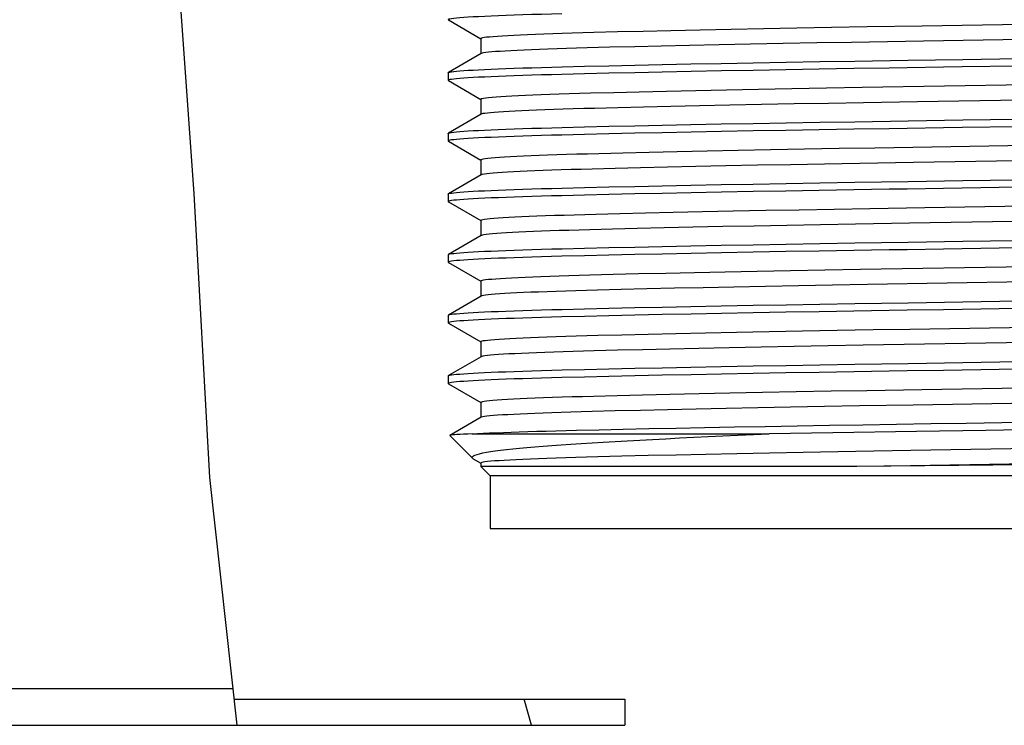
# Model space of a CAD drawing. Header units: centimetres. Extents: x 4745 to 39369, y 17389 to 19524.
# Tile 37 of 188: x 15564.92 to 15568.67, y 18143.81 to 18146.5. Entities that reach past the tile are written whole.
import ezdxf

# ---------------------------------------------------------------- set-up
doc = ezdxf.new("R2010")
doc.units = ezdxf.units.CM
doc.layers.add('$_urządzenia', color=250, linetype='Continuous')

# ---------------------------------------------------------------- blocks, each defined once
blk = doc.blocks.new('A$C92957c0b')
at = {"layer": '$_urządzenia'}
h = blk.add_hatch(dxfattribs=at)
h.set_pattern_fill('_USER', color=256, scale=11.9003414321, angle=285.0000000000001, pattern_type=0)
h.set_pattern_definition([(285.0000000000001, (-1585.0724248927, -2113.6056866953), (11.49484713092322, 3.080035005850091), [])])
h.paths.add_polyline_path([(-212.1184111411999, -1126), (-212.1184111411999, -1127), (-226.9642974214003, -1127), (-227.0064522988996, -1126.756970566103), (-227.0480494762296, -1126.509294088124), (-227.0890889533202, -1126.256970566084), (-227.1295707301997, -1126)])
for p, q in [((-229.0811104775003, -1099.0824711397), (-228.5336698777, -1106.74937655)), ((-218.841933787, -1100.1365524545), (-217.6022808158, -1100.8525219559)), ((-212.3967399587, -1100.595003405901), (-213.2998821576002, -1100.618396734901)), ((-211.4142558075, -1100.571089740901), (-212.3967399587, -1100.595003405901)), ((-210.3626823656, -1100.546913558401), (-211.4142558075, -1100.571089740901)), ((-209.2447634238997, -1100.522536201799), (-210.3626823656, -1100.546913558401)), ((-208.0667335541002, -1100.498092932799), (-209.2447634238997, -1100.522536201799)), ((-206.8370914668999, -1100.473752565), (-208.0667335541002, -1100.498092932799)), ((-205.5605294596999, -1100.4495977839), (-206.8370914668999, -1100.473752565)), ((-204.2421642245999, -1100.425717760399), (-205.5605294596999, -1100.4495977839)), ((-202.8800384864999, -1100.402079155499), (-204.2421642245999, -1100.425717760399)), ((-217.6001678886, -1100.8488636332), (-217.6001678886, -1101.416337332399)), ((-206.0870962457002, -1101.036690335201), (-207.3287039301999, -1101.060608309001)), ((-204.8033883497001, -1101.013016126), (-206.0870962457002, -1101.036690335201)), ((-203.4840435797, -1100.989695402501), (-204.8033883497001, -1101.013016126)), ((-217.5916487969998, -1101.416337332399), (-218.8419337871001, -1102.138447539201)), ((-217.5564358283, -1101.4038184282), (-217.5916487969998, -1101.416337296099)), ((-212.6856980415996, -1101.1795827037), (-213.5494914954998, -1101.202455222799)), ((-211.7406062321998, -1101.1561352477), (-212.6856980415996, -1101.1795827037)), ((-210.7333785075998, -1101.1325444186), (-211.7406062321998, -1101.1561352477)), ((-209.6590795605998, -1101.1086844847), (-210.7333785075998, -1101.1325444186)), ((-208.5214420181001, -1101.0846468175), (-209.6590795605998, -1101.1086844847)), ((-207.3287039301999, -1101.060608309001), (-208.5214420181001, -1101.0846468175)), ((-209.6044110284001, -1101.812820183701), (-208.4478367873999, -1101.790419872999)), ((-208.4478367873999, -1101.790419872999), (-207.2332047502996, -1101.7678728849)), ((-207.2332047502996, -1101.7678728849), (-205.9741953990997, -1101.7454550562)), ((-205.9741953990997, -1101.7454550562), (-204.6813007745, -1101.723362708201)), ((-204.6813007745, -1101.723362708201), (-203.3598142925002, -1101.701628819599)), ((-203.3598142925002, -1101.701628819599), (-201.3212255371, -1101.669468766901)), ((-218.8499999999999, -1102.1477272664), (-218.8499999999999, -1102.4363636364)), ((-214.5029112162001, -1101.922148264), (-213.6508655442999, -1101.900852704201)), ((-212.7297259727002, -1102.167807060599), (-213.6589831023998, -1102.1897050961)), ((-213.6508655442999, -1101.900852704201), (-212.7265753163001, -1101.879079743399)), ((-211.7374419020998, -1102.145687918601), (-212.7297259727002, -1102.167807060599)), ((-212.7265753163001, -1101.879079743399), (-211.7412915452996, -1101.857115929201)), ((-211.7412915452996, -1101.857115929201), (-210.7000807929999, -1101.835015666)), ((-210.6890394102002, -1102.1234426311), (-211.7374419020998, -1102.145687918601)), ((-210.7000807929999, -1101.835015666), (-209.6044110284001, -1101.812820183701)), ((-209.5897471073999, -1102.101185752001), (-210.6890394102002, -1102.1234426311)), ((-208.4363427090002, -1102.078857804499), (-209.5897471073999, -1102.101185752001)), ((-207.2322207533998, -1102.0565107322), (-208.4363427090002, -1102.078857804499)), ((-205.9879439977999, -1102.034350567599), (-207.2322207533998, -1102.0565107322)), ((-204.7091611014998, -1102.0124844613), (-205.9879439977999, -1102.034350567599)), ((-203.3982920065, -1101.9909045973), (-204.7091611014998, -1102.0124844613)), ((-218.841933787, -1102.445643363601), (-217.6022808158, -1103.161612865)), ((-213.6589831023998, -1102.1897050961), (-214.5115826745, -1102.211031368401)), ((-187.2617725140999, -1102.4526261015), (-203.0770905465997, -1102.7145280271)), ((-212.5407130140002, -1102.907724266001), (-213.4292422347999, -1102.930984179)), ((-211.5701329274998, -1102.883882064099), (-212.5407130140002, -1102.907724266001)), ((-210.5262396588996, -1102.8596796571), (-211.5701329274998, -1102.883882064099)), ((-209.4163081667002, -1102.8352883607), (-210.5262396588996, -1102.8596796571)), ((-208.2452992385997, -1102.810814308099), (-209.4163081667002, -1102.8352883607)), ((-207.0207260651, -1102.7864083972), (-208.2452992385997, -1102.810814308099)), ((-205.7487004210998, -1102.762182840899), (-207.0207260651, -1102.7864083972)), ((-204.4292004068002, -1102.7381345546), (-205.7487004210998, -1102.762182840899)), ((-203.0770905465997, -1102.7145280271), (-204.4292004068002, -1102.7381345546)), ((-217.6001678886, -1103.157954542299), (-217.6001678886, -1103.7254282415)), ((-203.0290010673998, -1103.2909649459), (-204.3612275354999, -1103.314181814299)), ((-212.3783664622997, -1103.480891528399), (-213.2692724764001, -1103.503926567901)), ((-211.4071266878, -1103.457270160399), (-212.3783664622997, -1103.480891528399)), ((-210.3678677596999, -1103.433378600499), (-211.4071266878, -1103.457270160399)), ((-209.2699965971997, -1103.409422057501), (-210.3678677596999, -1103.433378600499)), ((-208.1197242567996, -1103.3855167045), (-209.2699965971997, -1103.409422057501)), ((-206.9147902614, -1103.361607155), (-208.1197242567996, -1103.3855167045)), ((-205.6597353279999, -1103.3377863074), (-206.9147902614, -1103.361607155)), ((-204.3612275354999, -1103.314181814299), (-205.6597353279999, -1103.3377863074)), ((-217.5916487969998, -1103.7254282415), (-218.8419337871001, -1104.447538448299)), ((-207.2332047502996, -1104.076963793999), (-205.9741953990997, -1104.0545459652)), ((-205.9741953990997, -1104.0545459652), (-204.6813007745, -1104.032453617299)), ((-204.6813007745, -1104.032453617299), (-203.3598142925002, -1104.0107197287)), ((-203.3598142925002, -1104.0107197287), (-201.3212255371, -1103.978559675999)), ((-214.5029112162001, -1104.231239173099), (-213.6508655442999, -1104.209943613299)), ((-213.6508655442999, -1104.209943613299), (-212.7265753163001, -1104.1881706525)), ((-212.7265753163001, -1104.1881706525), (-211.7412915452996, -1104.166206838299)), ((-211.7412915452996, -1104.166206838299), (-210.7000807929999, -1104.144106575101)), ((-210.6890394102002, -1104.432533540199), (-211.7374419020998, -1104.4547788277)), ((-210.7000807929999, -1104.144106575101), (-209.6044110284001, -1104.1219110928)), ((-209.5897471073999, -1104.410276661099), (-210.6890394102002, -1104.432533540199)), ((-209.6044110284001, -1104.1219110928), (-208.4478367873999, -1104.0995107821)), ((-208.4363427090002, -1104.3879487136), (-209.5897471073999, -1104.410276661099)), ((-208.4478367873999, -1104.0995107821), (-207.2332047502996, -1104.076963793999)), ((-207.2322207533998, -1104.365601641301), (-208.4363427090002, -1104.3879487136)), ((-205.9879439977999, -1104.3434414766), (-207.2322207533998, -1104.365601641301)), ((-204.7091611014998, -1104.321575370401), (-205.9879439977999, -1104.3434414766)), ((-203.3982920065, -1104.299995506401), (-204.7091611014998, -1104.321575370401)), ((-218.8499999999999, -1104.4568181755), (-218.8499999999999, -1104.7454545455)), ((-218.841933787, -1104.754734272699), (-217.6022808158, -1105.470703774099)), ((-213.6589831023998, -1104.4987960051), (-214.5115826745, -1104.520122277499)), ((-212.7297259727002, -1104.4768979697), (-213.6589831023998, -1104.4987960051)), ((-211.7374419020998, -1104.4547788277), (-212.7297259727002, -1104.4768979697)), ((-188.1162336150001, -1104.7759866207), (-202.5872681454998, -1105.0153092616)), ((-211.1890516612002, -1105.1839804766), (-212.1877435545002, -1105.2079765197)), ((-210.1190700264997, -1105.1596751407), (-211.1890516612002, -1105.1839804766)), ((-208.9859088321, -1105.1352443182), (-210.1190700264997, -1105.1596751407)), ((-207.8009740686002, -1105.1109181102), (-208.9859088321, -1105.1352443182)), ((-206.5630616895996, -1105.086658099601), (-207.8009740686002, -1105.1109181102)), ((-205.2771427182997, -1105.0625588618), (-206.5630616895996, -1105.086658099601)), ((-203.9507082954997, -1105.0387562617), (-205.2771427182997, -1105.0625588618)), ((-202.5872681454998, -1105.0153092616), (-203.9507082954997, -1105.0387562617)), ((-217.6001678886, -1105.4670454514), (-217.6001678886, -1106.0345191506)), ((-212.1877435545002, -1105.2079765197), (-213.1077690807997, -1105.2314715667)), ((-212.4799743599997, -1105.792537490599), (-213.3632993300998, -1105.8155432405)), ((-211.5161953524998, -1105.768946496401), (-212.4799743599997, -1105.792537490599)), ((-210.4895631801, -1105.7452019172), (-211.5161953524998, -1105.768946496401)), ((-209.4084696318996, -1105.721469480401), (-210.4895631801, -1105.7452019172)), ((-208.2688251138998, -1105.697643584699), (-209.4084696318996, -1105.721469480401)), ((-207.0661912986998, -1105.6736437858), (-208.2688251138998, -1105.697643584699)), ((-205.8056998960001, -1105.6495947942), (-207.0661912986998, -1105.6736437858)), ((-204.5042399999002, -1105.625823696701), (-205.8056998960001, -1105.6495947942)), ((-203.1690633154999, -1105.602451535), (-204.5042399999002, -1105.625823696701)), ((-217.5916487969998, -1106.0345191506), (-218.8419337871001, -1106.7566293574)), ((-203.3598142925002, -1106.3198106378), (-201.3212255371, -1106.2876505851)), ((-214.5029112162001, -1106.5403300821), (-213.6508655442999, -1106.5190345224)), ((-213.6508655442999, -1106.5190345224), (-212.7265753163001, -1106.497261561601)), ((-212.7265753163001, -1106.497261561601), (-211.7412915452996, -1106.4752977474)), ((-211.7412915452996, -1106.4752977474), (-210.7000807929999, -1106.453197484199)), ((-210.7000807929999, -1106.453197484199), (-209.6044110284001, -1106.4310020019)), ((-209.6044110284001, -1106.4310020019), (-208.4478367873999, -1106.408601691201)), ((-208.4478367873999, -1106.408601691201), (-207.2332047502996, -1106.3860547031)), ((-207.2322207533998, -1106.674692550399), (-208.4363427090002, -1106.697039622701)), ((-207.2332047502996, -1106.3860547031), (-205.9741953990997, -1106.363636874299)), ((-205.9879439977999, -1106.6525323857), (-207.2322207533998, -1106.674692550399)), ((-204.7091611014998, -1106.6306662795), (-205.9879439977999, -1106.6525323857)), ((-205.9741953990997, -1106.363636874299), (-204.6813007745, -1106.3415445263)), ((-203.3982920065, -1106.609086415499), (-204.7091611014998, -1106.6306662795)), ((-204.6813007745, -1106.3415445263), (-203.3598142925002, -1106.3198106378)), ((-228.5336698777, -1106.74937655), (-227.9372186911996, -1117.558112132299)), ((-218.8499999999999, -1106.765909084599), (-218.8499999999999, -1107.054545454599)), ((-213.6589831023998, -1106.807886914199), (-214.5115826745, -1106.8292131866)), ((-212.7297259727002, -1106.785988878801), (-213.6589831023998, -1106.807886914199)), ((-211.7374419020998, -1106.7638697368), (-212.7297259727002, -1106.785988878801)), ((-210.6890394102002, -1106.7416244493), (-211.7374419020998, -1106.7638697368)), ((-209.5897471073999, -1106.7193675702), (-210.6890394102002, -1106.7416244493)), ((-208.4363427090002, -1106.697039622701), (-209.5897471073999, -1106.7193675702)), ((-218.841933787, -1107.0638251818), (-217.6022808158, -1107.7797946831)), ((-207.9836566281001, -1107.423685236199), (-209.1608603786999, -1107.4480280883)), ((-206.7513695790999, -1107.399369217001), (-207.9836566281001, -1107.423685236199)), ((-205.4692354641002, -1107.3751832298), (-206.7513695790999, -1107.399369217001)), ((-204.1414594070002, -1107.3512079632), (-205.4692354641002, -1107.3751832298)), ((-202.7774487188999, -1107.3276116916), (-204.1414594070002, -1107.3512079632)), ((-217.6001678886, -1107.7761363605), (-217.6001678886, -1108.343610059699)), ((-212.3136052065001, -1107.5201957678), (-213.2198452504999, -1107.5435324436)), ((-211.3305247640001, -1107.496387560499), (-212.3136052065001, -1107.5201957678)), ((-210.2775538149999, -1107.4722850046), (-211.3305247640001, -1107.496387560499)), ((-209.1608603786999, -1107.4480280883), (-210.2775538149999, -1107.4722850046)), ((-212.5889723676, -1108.104388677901), (-213.4555427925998, -1108.1271420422)), ((-211.6417605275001, -1108.0810338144), (-212.5889723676, -1108.104388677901)), ((-210.6183169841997, -1108.0572016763), (-211.6417605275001, -1108.0810338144)), ((-209.5273291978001, -1108.0331125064), (-210.6183169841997, -1108.0572016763)), ((-208.3819210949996, -1108.0090493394), (-209.5273291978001, -1108.0331125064)), ((-207.1895728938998, -1107.9851473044), (-208.3819210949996, -1108.0090493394)), ((-205.9498941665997, -1107.961383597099), (-207.1895728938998, -1107.9851473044)), ((-204.6594463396, -1107.937696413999), (-205.9498941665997, -1107.961383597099)), ((-203.3248348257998, -1107.914219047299), (-204.6594463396, -1107.937696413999)), ((-217.5916487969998, -1108.343610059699), (-218.8419337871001, -1109.065720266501)), ((-214.5029112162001, -1108.849420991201), (-213.6508655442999, -1108.828125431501)), ((-213.6508655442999, -1108.828125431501), (-212.7265753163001, -1108.806352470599)), ((-212.7265753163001, -1108.806352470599), (-211.7412915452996, -1108.784388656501)), ((-211.7412915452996, -1108.784388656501), (-210.7000807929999, -1108.7622883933)), ((-210.7000807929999, -1108.7622883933), (-209.6044110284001, -1108.740092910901)), ((-209.6044110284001, -1108.740092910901), (-208.4478367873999, -1108.717692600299)), ((-208.4478367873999, -1108.717692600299), (-207.2332047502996, -1108.695145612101)), ((-207.2332047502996, -1108.695145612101), (-205.9741953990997, -1108.6727277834)), ((-205.9741953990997, -1108.6727277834), (-204.6813007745, -1108.650635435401)), ((-203.3982920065, -1108.9181773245), (-204.7091611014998, -1108.9397571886)), ((-204.6813007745, -1108.650635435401), (-203.3598142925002, -1108.628901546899)), ((-203.3598142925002, -1108.628901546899), (-201.3212255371, -1108.596741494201)), ((-218.8499999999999, -1109.0749999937), (-218.8499999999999, -1109.3636363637)), ((-213.6589831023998, -1109.1169778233), (-214.5115826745, -1109.138304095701)), ((-212.7297259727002, -1109.0950797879), (-213.6589831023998, -1109.1169778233)), ((-211.7374419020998, -1109.072960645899), (-212.7297259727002, -1109.0950797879)), ((-210.6890394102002, -1109.0507153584), (-211.7374419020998, -1109.072960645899)), ((-209.5897471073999, -1109.028458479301), (-210.6890394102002, -1109.0507153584)), ((-208.4363427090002, -1109.006130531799), (-209.5897471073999, -1109.028458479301)), ((-207.2322207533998, -1108.9837834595), (-208.4363427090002, -1109.006130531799)), ((-205.9879439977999, -1108.961623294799), (-207.2322207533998, -1108.9837834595)), ((-204.7091611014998, -1108.9397571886), (-205.9879439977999, -1108.961623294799)), ((-218.841933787, -1109.372916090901), (-217.6022808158, -1110.0888855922)), ((-204.4913406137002, -1109.666516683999), (-205.8059305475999, -1109.6905226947)), ((-203.1430557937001, -1109.6429294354), (-204.4913406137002, -1109.666516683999)), ((-187.2830338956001, -1109.380258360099), (-203.1430557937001, -1109.6429294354)), ((-212.5626634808, -1109.8355535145), (-213.4457146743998, -1109.858706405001)), ((-211.5961702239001, -1109.811776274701), (-212.5626634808, -1109.8355535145)), ((-210.5611865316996, -1109.7877415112), (-211.5961702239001, -1109.811776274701)), ((-209.4597312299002, -1109.7634922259), (-210.5611865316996, -1109.7877415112)), ((-208.2969677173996, -1109.739142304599), (-209.4597312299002, -1109.7634922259)), ((-207.0769818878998, -1109.7147779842), (-208.2969677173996, -1109.739142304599)), ((-205.8059305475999, -1109.6905226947), (-207.0769818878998, -1109.7147779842)), ((-187.9017683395, -1109.9678782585), (-202.8659295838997, -1110.2154614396)), ((-217.6001678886, -1110.085227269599), (-217.6001678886, -1110.6527009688)), ((-212.2610400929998, -1110.405235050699), (-213.1620914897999, -1110.4283476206)), ((-211.2808952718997, -1110.3815702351), (-212.2610400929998, -1110.405235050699)), ((-210.2298641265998, -1110.3575722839), (-211.2808952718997, -1110.3815702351)), ((-209.1272063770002, -1110.333664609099), (-210.2298641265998, -1110.3575722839)), ((-207.9704025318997, -1110.309766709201), (-209.1272063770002, -1110.333664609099)), ((-206.7621852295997, -1110.2859269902), (-207.9704025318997, -1110.309766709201)), ((-205.5006771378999, -1110.262112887), (-206.7621852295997, -1110.2859269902)), ((-204.1997189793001, -1110.2385876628), (-205.5006771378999, -1110.262112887)), ((-202.8659295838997, -1110.2154614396), (-204.1997189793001, -1110.2385876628)), ((-217.5916487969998, -1110.6527009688), (-218.8419337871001, -1111.374811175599)), ((-214.5029112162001, -1111.158511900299), (-213.6508655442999, -1111.137216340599)), ((-213.6508655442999, -1111.137216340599), (-212.7265753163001, -1111.1154433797)), ((-212.7265753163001, -1111.1154433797), (-211.7412915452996, -1111.093479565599)), ((-211.7412915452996, -1111.093479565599), (-210.7000807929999, -1111.071379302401)), ((-210.7000807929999, -1111.071379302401), (-209.6044110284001, -1111.04918382)), ((-209.6044110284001, -1111.04918382), (-208.4478367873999, -1111.0267835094)), ((-208.4478367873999, -1111.0267835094), (-207.2332047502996, -1111.004236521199)), ((-207.2332047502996, -1111.004236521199), (-205.9741953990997, -1110.9818186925)), ((-205.9741953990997, -1110.9818186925), (-204.6813007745, -1110.959726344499)), ((-204.6813007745, -1110.959726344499), (-203.3598142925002, -1110.937992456)), ((-203.3598142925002, -1110.937992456), (-201.3212255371, -1110.905832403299)), ((-218.8499999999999, -1111.3840909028), (-218.8499999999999, -1111.6727272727)), ((-213.6589831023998, -1111.4260687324), (-214.5115826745, -1111.4473950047)), ((-212.7297259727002, -1111.404170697), (-213.6589831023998, -1111.4260687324)), ((-211.7374419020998, -1111.382051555), (-212.7297259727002, -1111.404170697)), ((-210.6890394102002, -1111.359806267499), (-211.7374419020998, -1111.382051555)), ((-209.5897471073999, -1111.3375493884), (-210.6890394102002, -1111.359806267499)), ((-208.4363427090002, -1111.3152214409), (-209.5897471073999, -1111.3375493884)), ((-207.2322207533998, -1111.292874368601), (-208.4363427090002, -1111.3152214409)), ((-205.9879439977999, -1111.2707142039), (-207.2322207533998, -1111.292874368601)), ((-204.7091611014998, -1111.248848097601), (-205.9879439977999, -1111.2707142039)), ((-203.3982920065, -1111.227268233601), (-204.7091611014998, -1111.248848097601)), ((-218.841933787, -1111.682006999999), (-217.6022808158, -1112.397976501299)), ((-212.2262172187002, -1112.1362028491), (-213.1404783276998, -1112.159608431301)), ((-211.2321156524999, -1112.1122599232), (-212.2262172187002, -1112.1362028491)), ((-210.1715230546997, -1112.088109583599), (-211.2321156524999, -1112.1122599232)), ((-209.0451720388, -1112.0637648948), (-210.1715230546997, -1112.088109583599)), ((-207.8591958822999, -1112.039359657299), (-209.0451720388, -1112.0637648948)), ((-206.6242367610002, -1112.0151042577), (-207.8591958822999, -1112.039359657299)), ((-205.3439984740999, -1111.991058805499), (-206.6242367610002, -1112.0151042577)), ((-204.0223519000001, -1111.9672888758), (-205.3439984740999, -1111.991058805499)), ((-202.6530770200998, -1111.943691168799), (-204.0223519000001, -1111.9672888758)), ((-188.0779639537, -1112.2798852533), (-203.0331793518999, -1112.5273998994)), ((-217.6001678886, -1112.3943181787), (-217.6001678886, -1112.9617918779)), ((-210.4053666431, -1112.670582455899), (-211.4400743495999, -1112.6944131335)), ((-209.3035277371, -1112.646499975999), (-210.4053666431, -1112.670582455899)), ((-208.1415572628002, -1112.6223237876), (-209.3035277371, -1112.646499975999)), ((-206.9277822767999, -1112.598222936), (-208.1415572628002, -1112.6223237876)), ((-205.6669826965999, -1112.574284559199), (-206.9277822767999, -1112.598222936)), ((-204.3661170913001, -1112.5506324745), (-205.6669826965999, -1112.574284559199)), ((-203.0331793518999, -1112.5273998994), (-204.3661170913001, -1112.5506324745)), ((-217.5916487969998, -1112.9617918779), (-218.8419337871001, -1113.6839020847)), ((-212.4012394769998, -1112.7178288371), (-213.2838191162, -1112.740679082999)), ((-211.4400743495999, -1112.6944131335), (-212.4012394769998, -1112.7178288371)), ((-213.6508655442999, -1113.4463072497), (-212.7265753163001, -1113.424534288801)), ((-212.7265753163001, -1113.424534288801), (-211.7412915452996, -1113.4025704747)), ((-211.7412915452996, -1113.4025704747), (-210.7000807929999, -1113.380470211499)), ((-210.7000807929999, -1113.380470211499), (-209.6044110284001, -1113.3582747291)), ((-209.6044110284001, -1113.3582747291), (-208.4478367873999, -1113.335874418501)), ((-208.4478367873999, -1113.335874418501), (-207.2332047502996, -1113.3133274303)), ((-207.2332047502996, -1113.3133274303), (-205.9741953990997, -1113.290909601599)), ((-205.9741953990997, -1113.290909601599), (-204.6813007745, -1113.2688172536)), ((-204.6813007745, -1113.2688172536), (-203.3598142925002, -1113.2470833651)), ((-203.3598142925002, -1113.2470833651), (-201.3212255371, -1113.2149233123)), ((-218.8499999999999, -1113.693181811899), (-218.8499999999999, -1113.981818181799)), ((-213.6589831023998, -1113.735159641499), (-214.5115826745, -1113.7564859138)), ((-214.5029112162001, -1113.4676028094), (-213.6508655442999, -1113.4463072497)), ((-212.7297259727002, -1113.713261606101), (-213.6589831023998, -1113.735159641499)), ((-211.7374419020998, -1113.6911424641), (-212.7297259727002, -1113.713261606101)), ((-210.6890394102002, -1113.6688971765), (-211.7374419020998, -1113.6911424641)), ((-209.5897471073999, -1113.6466402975), (-210.6890394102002, -1113.6688971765)), ((-208.4363427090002, -1113.624312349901), (-209.5897471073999, -1113.6466402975)), ((-207.2322207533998, -1113.601965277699), (-208.4363427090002, -1113.624312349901)), ((-205.9879439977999, -1113.579805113), (-207.2322207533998, -1113.601965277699)), ((-204.7091611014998, -1113.5579390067), (-205.9879439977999, -1113.579805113)), ((-203.3982920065, -1113.536359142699), (-204.7091611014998, -1113.5579390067)), ((-218.841933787, -1113.9910979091), (-217.6022808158, -1114.7070674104)), ((-212.4136315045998, -1114.449972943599), (-213.308681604, -1114.473178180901)), ((-211.4443244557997, -1114.426346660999), (-212.4136315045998, -1114.449972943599)), ((-210.4006636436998, -1114.4023098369), (-211.4443244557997, -1114.426346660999)), ((-209.2870160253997, -1114.3779809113), (-210.4006636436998, -1114.4023098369)), ((-208.1108440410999, -1114.3535328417), (-209.2870160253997, -1114.3779809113)), ((-206.875360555, -1114.329038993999), (-208.1108440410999, -1114.3535328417)), ((-205.5876944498, -1114.3046462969), (-206.875360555, -1114.329038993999)), ((-204.2584601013, -1114.280552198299), (-205.5876944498, -1114.3046462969)), ((-202.8963884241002, -1114.256902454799), (-204.2584601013, -1114.280552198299)), ((-217.6001678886, -1114.703409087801), (-217.6001678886, -1115.270882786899)), ((-208.2515544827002, -1114.9336546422), (-209.4001041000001, -1114.957653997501)), ((-207.0508371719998, -1114.909707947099), (-208.2515544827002, -1114.9336546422)), ((-205.8024665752, -1114.885898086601), (-207.0508371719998, -1114.909707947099)), ((-204.5102330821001, -1114.8622944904), (-205.8024665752, -1114.885898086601)), ((-203.1786086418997, -1114.8389788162), (-204.5102330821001, -1114.8622944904)), ((-217.5916487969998, -1115.270882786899), (-218.7829730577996, -1115.958940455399)), ((-212.4832544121, -1115.0289838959), (-213.3679603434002, -1115.052032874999)), ((-211.5261488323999, -1115.0055468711), (-212.4832544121, -1115.0289838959)), ((-210.4963414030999, -1114.981718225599), (-211.5261488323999, -1115.0055468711)), ((-209.4001041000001, -1114.957653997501), (-210.4963414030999, -1114.981718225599)), ((-211.2022461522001, -1115.700090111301), (-210.1647798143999, -1115.6785944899)), ((-210.1647798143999, -1115.6785944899), (-209.0758584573, -1115.657006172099)), ((-209.0758584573, -1115.657006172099), (-207.9411383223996, -1115.6354459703)), ((-207.9411383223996, -1115.6354459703), (-206.7658353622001, -1115.613990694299)), ((-206.7658353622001, -1115.613990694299), (-205.5556465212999, -1115.592748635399)), ((-205.5556465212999, -1115.592748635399), (-204.3172692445, -1115.5718449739)), ((-204.3172692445, -1115.5718449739), (-203.0545693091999, -1115.551278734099)), ((-217.9250991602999, -1116.8249008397), (-218.7851616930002, -1115.964838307)), ((-217.9286512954, -1115.9), (-206.6181873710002, -1115.9)), ((-214.7447580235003, -1115.7831372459), (-213.9535514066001, -1115.762746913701)), ((-213.9535514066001, -1115.762746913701), (-213.1009765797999, -1115.742307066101)), ((-213.1009765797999, -1115.742307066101), (-212.1822754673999, -1115.7213540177)), ((-212.1822754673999, -1115.7213540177), (-211.2022461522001, -1115.700090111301)), ((-204.1939329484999, -1115.8595990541), (-206.6181873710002, -1115.9)), ((-201.0022900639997, -1115.8079001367), (-204.1939329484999, -1115.8595990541)), ((-198.3596425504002, -1115.7662369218), (-201.0022900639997, -1115.8079001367)), ((-212.2282052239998, -1116.754434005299), (-213.1478417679, -1116.7779850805)), ((-211.2334184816, -1116.7304722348), (-212.2282052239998, -1116.754434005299)), ((-210.1654631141, -1116.7061570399), (-211.2334184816, -1116.7304722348)), ((-209.0312949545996, -1116.681654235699), (-210.1654631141, -1116.7061570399)), ((-207.8436307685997, -1116.6572287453), (-209.0312949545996, -1116.681654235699)), ((-206.6058109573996, -1116.632932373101), (-207.8436307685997, -1116.6572287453)), ((-205.3228788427, -1116.6088526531), (-206.6058109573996, -1116.632932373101)), ((-203.9963974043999, -1116.5850139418), (-205.3228788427, -1116.6088526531)), ((-202.6277222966, -1116.561445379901), (-203.9963974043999, -1116.5850139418)), ((-217.8938187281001, -1116.847776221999), (-217.6022808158, -1117.0161583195)), ((-217.6001678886, -1117.012499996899), (-217.6001678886, -1117.1498321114)), ((-217.25, -1117.5), (-217.6001678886, -1117.1498321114)), ((-203.2840519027, -1117.1498321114), (-217.6001678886, -1117.1498321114)), ((-191.5998728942, -1117.027323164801), (-203.2840519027, -1117.1498321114)), ((-227.9372186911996, -1117.558112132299), (-226.8972159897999, -1127)), ((-217.25, -1117.5), (-217.25, -1119.5)), ((-172.75, -1117.5), (-217.25, -1117.5)), ((-217.2499664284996, -1119.5), (-172.7500335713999, -1119.5)), ((-300, -1125.6), (-227.0514228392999, -1125.6)), ((-227.0073637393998, -1126), (-212.1184111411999, -1126)), ((-212.1184111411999, -1126), (-212.1184111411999, -1127)), ((-298.5999999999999, -1127), (-226.8972159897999, -1127)), ((-226.8972159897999, -1127), (-212.1184111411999, -1127))]:
    blk.add_line(p, q, dxfattribs=at)
for points in [[(-214.5115826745, -1099.9019404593), (-214.911392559, -1099.9126182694), (-215.2939969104, -1099.923416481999), (-215.6586584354, -1099.9342814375), (-216.0054731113, -1099.945223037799), (-216.3344069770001, -1099.9562621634), (-216.6446677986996, -1099.967377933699), (-216.9352873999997, -1099.978517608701), (-217.2057914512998, -1099.989671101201), (-217.4562521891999, -1100.000848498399), (-217.686630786, -1100.0120273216), (-217.8968370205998, -1100.023214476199), (-218.0865231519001, -1100.034403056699), (-218.2553227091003, -1100.0455498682), (-218.4029715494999, -1100.056640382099), (-218.5296343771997, -1100.067689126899), (-218.6355209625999, -1100.078696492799), (-218.7206179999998, -1100.0896812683), (-218.7844518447, -1100.100624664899), (-218.8267074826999, -1100.111470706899), (-218.8475142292, -1100.122139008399), (-218.8499999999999, -1100.127283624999)], [(-218.8499999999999, -1100.127283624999), (-218.8472344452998, -1100.1327099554), (-218.8419337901, -1100.136560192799)], [(-187.0187585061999, -1100.1394090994), (-200.7878570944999, -1100.3672882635), (-202.8800384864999, -1100.402079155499)], [(-213.2998821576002, -1100.618396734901), (-213.7222767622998, -1100.6300399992), (-214.124842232, -1100.641794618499), (-214.5060494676, -1100.6536131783), (-214.8663013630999, -1100.6655040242), (-215.2057598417, -1100.677471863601), (-215.5237642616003, -1100.689493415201), (-215.8199554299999, -1100.701553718), (-216.0947350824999, -1100.7136709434), (-216.3477469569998, -1100.7258355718), (-216.5782888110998, -1100.7380188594), (-216.7860962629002, -1100.7502103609), (-216.9706852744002, -1100.7623838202), (-217.1318629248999, -1100.7745265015), (-217.2696899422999, -1100.786647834), (-217.3839624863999, -1100.7987435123), (-217.4742263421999, -1100.810777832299), (-217.5402203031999, -1100.822713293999), (-217.5819859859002, -1100.834544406), (-217.5995215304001, -1100.8462391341), (-217.6001432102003, -1100.848877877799)], [(-187.8784439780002, -1100.731127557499), (-200.7343997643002, -1100.943662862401), (-203.4840435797, -1100.989695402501)], [(-213.5494914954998, -1101.202455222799), (-213.9526151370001, -1101.2139387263), (-214.3368939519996, -1101.2255371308), (-214.7013219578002, -1101.2372213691), (-215.0456818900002, -1101.2489847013), (-215.3700712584, -1101.260832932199), (-215.6740529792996, -1101.272754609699), (-215.9569073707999, -1101.284724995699), (-216.2182573, -1101.296730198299), (-216.4577223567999, -1101.3087543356), (-216.6748761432, -1101.3207759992), (-216.8693694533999, -1101.3327729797), (-217.0406716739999, -1101.3447024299), (-217.1890723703, -1101.356570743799), (-217.3151792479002, -1101.368428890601), (-217.4189020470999, -1101.3802965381), (-217.4994642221, -1101.3921151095), (-217.5564358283, -1101.4038184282)], [(-201.3212255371, -1101.669468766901), (-199.2413383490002, -1101.636886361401), (-197.1286370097, -1101.603790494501)], [(-218.8499999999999, -1102.1477163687), (-218.8472344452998, -1102.1422900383), (-218.8419337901, -1102.1384398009)], [(-218.8419337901, -1102.1384398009), (-218.8258962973, -1102.131631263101), (-218.7831972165, -1102.1208042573), (-218.7190691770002, -1102.1098894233), (-218.6338778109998, -1102.0989427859), (-218.5281820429, -1102.087986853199), (-218.4020220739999, -1102.076999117), (-218.2550813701, -1102.065968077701), (-218.0871926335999, -1102.054879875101), (-217.8986005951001, -1102.0437483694), (-217.6894086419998, -1102.032603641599), (-217.4598510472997, -1102.0214509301), (-217.2099635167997, -1102.010284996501), (-216.9394970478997, -1101.999120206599), (-216.6480050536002, -1101.9879368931), (-216.3360633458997, -1101.9767547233), (-216.005130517, -1101.965647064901), (-215.6559136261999, -1101.954633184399), (-215.2885073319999, -1101.943693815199), (-214.9037648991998, -1101.9328445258), (-214.5029112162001, -1101.922148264)], [(-201.3615701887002, -1101.9587562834), (-202.0478493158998, -1101.969506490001), (-203.3982920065, -1101.9909045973)], [(-199.2699777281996, -1101.925990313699), (-199.9721980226, -1101.9369784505), (-201.3615701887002, -1101.9587562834)], [(-195, -1101.8590941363), (-197.1409541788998, -1101.8926401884), (-199.2699777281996, -1101.925990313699)], [(-214.5115826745, -1102.211031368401), (-214.911392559, -1102.221709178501), (-215.2939969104, -1102.2325073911), (-215.6586584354, -1102.2433723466), (-216.0054731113, -1102.2543139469), (-216.3344069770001, -1102.2653530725), (-216.6446677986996, -1102.2764688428), (-216.9352873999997, -1102.2876085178), (-217.2057914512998, -1102.298762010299), (-217.4562521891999, -1102.3099394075), (-217.686630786, -1102.3211182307), (-217.8968370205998, -1102.3323053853), (-218.0865231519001, -1102.3434939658), (-218.2553227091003, -1102.354640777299), (-218.4029715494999, -1102.3657312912), (-218.5296343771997, -1102.376780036), (-218.6355209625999, -1102.3877874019), (-218.7206179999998, -1102.398772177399), (-218.7844518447, -1102.409715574), (-218.8267074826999, -1102.420561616), (-218.8475142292, -1102.4312299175), (-218.8499999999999, -1102.4363745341)], [(-218.8499999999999, -1102.4363745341), (-218.8472344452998, -1102.441800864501), (-218.8419337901, -1102.4456511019)], [(-213.4292422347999, -1102.930984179), (-213.8443181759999, -1102.9426221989), (-214.2410379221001, -1102.9544121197), (-214.6182543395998, -1102.966326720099), (-214.9738305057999, -1102.9782992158), (-215.3063487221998, -1102.9902730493), (-215.6165555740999, -1103.0022643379), (-215.9055916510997, -1103.014314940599), (-216.1730597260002, -1103.026412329), (-216.4183401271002, -1103.0385312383), (-216.6417853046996, -1103.050695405), (-216.8431563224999, -1103.0629066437), (-217.0215406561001, -1103.0751239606), (-217.1762653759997, -1103.087306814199), (-217.3069840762, -1103.0994241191), (-217.4136986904, -1103.111468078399), (-217.4964118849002, -1103.123433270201), (-217.555107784, -1103.135317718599), (-217.5896435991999, -1103.1470851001), (-217.6001432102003, -1103.1579687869)], [(-186.7447276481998, -1103.0210686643), (-200.9696025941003, -1103.2566420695), (-203.0290010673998, -1103.2909649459)], [(-213.2692724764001, -1103.503926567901), (-213.6847986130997, -1103.515328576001), (-214.0823090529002, -1103.5268681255), (-214.4611249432, -1103.538530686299), (-214.8204698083, -1103.550296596), (-215.1592526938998, -1103.5621317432), (-215.4767030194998, -1103.574007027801), (-215.7726956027, -1103.5859141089), (-216.0472072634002, -1103.597849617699), (-216.2995526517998, -1103.609779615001), (-216.5297970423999, -1103.6217010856), (-216.7387289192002, -1103.6336574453), (-216.9261019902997, -1103.6456481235), (-217.0911390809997, -1103.65763636), (-217.2335455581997, -1103.669610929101), (-217.3531116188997, -1103.6815686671), (-217.4493466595, -1103.693474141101), (-217.5218381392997, -1103.705268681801), (-217.5706636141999, -1103.7169257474), (-217.5916487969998, -1103.7254282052)], [(-201.3212255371, -1103.978559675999), (-199.2413383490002, -1103.945977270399), (-197.1286370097, -1103.912881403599)], [(-218.8419337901, -1104.44753071), (-218.8258962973, -1104.440722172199), (-218.7831972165, -1104.4298951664), (-218.7190691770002, -1104.418980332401), (-218.6338778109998, -1104.408033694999), (-218.5281820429, -1104.3970777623), (-218.4020220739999, -1104.386090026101), (-218.2550813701, -1104.3750589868), (-218.0871926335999, -1104.363970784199), (-217.8986005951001, -1104.352839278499), (-217.6894086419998, -1104.3416945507), (-217.4598510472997, -1104.330541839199), (-217.2099635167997, -1104.319375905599), (-216.9394970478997, -1104.3082111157), (-216.6480050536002, -1104.2970278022), (-216.3360633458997, -1104.285845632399), (-216.005130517, -1104.274737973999), (-215.6559136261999, -1104.2637240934), (-215.2885073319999, -1104.2527847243), (-214.9037648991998, -1104.2419354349), (-214.5029112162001, -1104.231239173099)], [(-201.3615701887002, -1104.267847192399), (-202.0478493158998, -1104.278597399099), (-203.3982920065, -1104.299995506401)], [(-199.2699777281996, -1104.2350812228), (-199.9721980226, -1104.2460693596), (-201.3615701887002, -1104.267847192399)], [(-195, -1104.168185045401), (-197.1409541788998, -1104.201731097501), (-199.2699777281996, -1104.2350812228)], [(-218.8499999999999, -1104.4568072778), (-218.8472344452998, -1104.451380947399), (-218.8419337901, -1104.44753071)], [(-214.5115826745, -1104.520122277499), (-214.911392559, -1104.530800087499), (-215.2939969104, -1104.5415983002), (-215.6586584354, -1104.552463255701), (-216.0054731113, -1104.563404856), (-216.3344069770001, -1104.574443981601), (-216.6446677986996, -1104.5855597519), (-216.9352873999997, -1104.5966994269), (-217.2057914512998, -1104.6078529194), (-217.4562521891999, -1104.6190303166), (-217.686630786, -1104.630209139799), (-217.8968370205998, -1104.641396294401), (-218.0865231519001, -1104.652584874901), (-218.2553227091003, -1104.6637316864), (-218.4029715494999, -1104.674822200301), (-218.5296343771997, -1104.685870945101), (-218.6355209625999, -1104.696878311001), (-218.7206179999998, -1104.7078630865), (-218.7844518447, -1104.718806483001), (-218.8267074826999, -1104.7296525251), (-218.8475142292, -1104.740320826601), (-218.8499999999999, -1104.7454654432)], [(-218.8499999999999, -1104.7454654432), (-218.8472344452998, -1104.7508917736), (-218.8419337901, -1104.754742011)], [(-213.1077690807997, -1105.2314715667), (-213.5367653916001, -1105.2430269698), (-213.9478300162, -1105.2547224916), (-214.3401276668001, -1105.2665617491), (-214.7113037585, -1105.2784759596), (-215.0599394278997, -1105.2904129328), (-215.3866298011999, -1105.3023846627), (-215.6921579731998, -1105.314417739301), (-215.9760140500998, -1105.326493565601), (-216.2377403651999, -1105.3385927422), (-216.4778171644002, -1105.350741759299), (-216.6960331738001, -1105.3629422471), (-216.8914585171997, -1105.375153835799), (-217.0634442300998, -1105.387340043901), (-217.2115746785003, -1105.3994671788), (-217.3358854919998, -1105.4115302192), (-217.4364622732, -1105.423535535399), (-217.5132622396, -1105.435488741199), (-217.5659463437, -1105.447345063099), (-217.5944238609, -1105.459036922), (-217.6001432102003, -1105.467059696)], [(-186.8654326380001, -1105.3322302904), (-201.1199642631, -1105.568218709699), (-203.1690633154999, -1105.602451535)], [(-213.3632993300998, -1105.8155432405), (-213.7750976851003, -1105.826983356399), (-214.1671221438, -1105.8385101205), (-214.5396724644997, -1105.850131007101), (-214.8930985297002, -1105.8618595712), (-215.2269295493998, -1105.873685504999), (-215.5403344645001, -1105.8855838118), (-215.8330068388, -1105.897546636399), (-216.1044459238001, -1105.909557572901), (-216.3541222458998, -1105.9215960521), (-216.5817039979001, -1105.9336478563), (-216.7868453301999, -1105.9456956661), (-216.9692171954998, -1105.957719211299), (-217.1285925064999, -1105.969699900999), (-217.2647294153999, -1105.981611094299), (-217.3776625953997, -1105.993442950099), (-217.4675432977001, -1106.0052019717), (-217.5343596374, -1106.016885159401), (-217.5779693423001, -1106.028459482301), (-217.5916487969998, -1106.034519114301)], [(-201.3212255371, -1106.2876505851), (-199.2413383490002, -1106.2550681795), (-197.1286370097, -1106.2219723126)], [(-218.8419337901, -1106.756621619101), (-218.8258962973, -1106.7498130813), (-218.7831972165, -1106.738986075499), (-218.7190691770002, -1106.728071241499), (-218.6338778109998, -1106.7171246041), (-218.5281820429, -1106.706168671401), (-218.4020220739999, -1106.695180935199), (-218.2550813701, -1106.6841498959), (-218.0871926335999, -1106.6730616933), (-217.8986005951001, -1106.6619301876), (-217.6894086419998, -1106.6507854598), (-217.4598510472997, -1106.6396327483), (-217.2099635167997, -1106.6284668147), (-216.9394970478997, -1106.617302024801), (-216.6480050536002, -1106.606118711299), (-216.3360633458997, -1106.5949365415), (-216.005130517, -1106.5838288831), (-215.6559136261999, -1106.572815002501), (-215.2885073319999, -1106.561875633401), (-214.9037648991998, -1106.551026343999), (-214.5029112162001, -1106.5403300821)], [(-201.3615701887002, -1106.5769381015), (-202.0478493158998, -1106.5876883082), (-203.3982920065, -1106.609086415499)], [(-199.2699777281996, -1106.5441721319), (-199.9721980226, -1106.555160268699), (-201.3615701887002, -1106.5769381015)], [(-195, -1106.477275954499), (-197.1409541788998, -1106.510822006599), (-199.2699777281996, -1106.5441721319)], [(-218.8499999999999, -1106.765898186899), (-218.8472344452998, -1106.7604718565), (-218.8419337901, -1106.756621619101)], [(-214.5115826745, -1106.8292131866), (-214.911392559, -1106.8398909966), (-215.2939969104, -1106.850689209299), (-215.6586584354, -1106.8615541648), (-216.0054731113, -1106.872495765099), (-216.3344069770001, -1106.8835348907), (-216.6446677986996, -1106.894650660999), (-216.9352873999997, -1106.905790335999), (-217.2057914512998, -1106.916943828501), (-217.4562521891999, -1106.928121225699), (-217.686630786, -1106.9393000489), (-217.8968370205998, -1106.9504872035), (-218.0865231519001, -1106.961675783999), (-218.2553227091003, -1106.9728225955), (-218.4029715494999, -1106.9839131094), (-218.5296343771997, -1106.9949618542), (-218.6355209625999, -1107.005969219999), (-218.7206179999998, -1107.0169539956), (-218.7844518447, -1107.027897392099), (-218.8267074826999, -1107.038743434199), (-218.8475142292, -1107.049411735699), (-218.8499999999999, -1107.054556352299)], [(-218.8499999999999, -1107.054556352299), (-218.8472344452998, -1107.0599826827), (-218.8419337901, -1107.063832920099)], [(-186.9479306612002, -1107.065473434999), (-200.6857529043, -1107.2928730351), (-202.7774487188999, -1107.3276116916)], [(-213.2198452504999, -1107.5435324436), (-213.6427444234, -1107.5550694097), (-214.0478721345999, -1107.566765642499), (-214.4334856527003, -1107.5785795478), (-214.7984478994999, -1107.590477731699), (-215.1426206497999, -1107.602455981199), (-215.4658541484, -1107.614511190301), (-215.7675845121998, -1107.626624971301), (-216.0472815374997, -1107.638777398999), (-216.3047898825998, -1107.6509632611), (-216.5394836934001, -1107.6631534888), (-216.7511983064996, -1107.6753382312), (-216.9402555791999, -1107.687541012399), (-217.1063881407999, -1107.699758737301), (-217.2489111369, -1107.7119544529), (-217.3674279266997, -1107.724100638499), (-217.4617857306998, -1107.7361856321), (-217.5317656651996, -1107.748181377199), (-217.5772309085, -1107.760037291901), (-217.5984088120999, -1107.7717396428), (-217.6001432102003, -1107.776150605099)], [(-187.0204417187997, -1107.643969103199), (-201.2726123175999, -1107.879833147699), (-203.3248348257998, -1107.914219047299)], [(-213.4555427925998, -1108.1271420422), (-213.8616516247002, -1108.1385626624), (-214.2500752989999, -1108.150128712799), (-214.6188767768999, -1108.161786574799), (-214.9667900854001, -1108.173493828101), (-215.2940922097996, -1108.185256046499), (-215.6012475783, -1108.1970907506), (-215.8877072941, -1108.208980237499), (-216.1529752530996, -1108.2209062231), (-216.3973186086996, -1108.232886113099), (-216.6202953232, -1108.2449082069), (-216.8212663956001, -1108.2569471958), (-217.0000176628, -1108.268999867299), (-217.1563317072, -1108.2810667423), (-217.2895091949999, -1108.293108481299), (-217.3988854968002, -1108.3050626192), (-217.4843992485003, -1108.316897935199), (-217.5462788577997, -1108.328610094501), (-217.5846835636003, -1108.340178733), (-217.5916487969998, -1108.343610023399)], [(-201.3212255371, -1108.596741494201), (-199.2413383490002, -1108.564159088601), (-197.1286370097, -1108.531063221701)], [(-218.8419337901, -1109.0657125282), (-218.8258962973, -1109.058903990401), (-218.7831972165, -1109.0480769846), (-218.7190691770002, -1109.0371621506), (-218.6338778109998, -1109.0262155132), (-218.5281820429, -1109.015259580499), (-218.4020220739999, -1109.0042718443), (-218.2550813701, -1108.993240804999), (-218.0871926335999, -1108.982152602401), (-217.8986005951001, -1108.9710210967), (-217.6894086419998, -1108.959876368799), (-217.4598510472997, -1108.9487236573), (-217.2099635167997, -1108.937557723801), (-216.9394970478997, -1108.926392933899), (-216.6480050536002, -1108.9152096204), (-216.3360633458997, -1108.904027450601), (-216.005130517, -1108.892919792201), (-215.6559136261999, -1108.881905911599), (-215.2885073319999, -1108.870966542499), (-214.9037648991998, -1108.8601172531), (-214.5029112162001, -1108.849420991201)], [(-201.3615701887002, -1108.8860290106), (-202.0478493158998, -1108.896779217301), (-203.3982920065, -1108.9181773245)], [(-199.2699777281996, -1108.853263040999), (-199.9721980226, -1108.8642511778), (-201.3615701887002, -1108.8860290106)], [(-195, -1108.7863668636), (-197.1409541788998, -1108.8199129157), (-199.2699777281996, -1108.853263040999)], [(-218.8499999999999, -1109.074989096), (-218.8472344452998, -1109.0695627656), (-218.8419337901, -1109.0657125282)], [(-214.5115826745, -1109.138304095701), (-214.911392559, -1109.148981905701), (-215.2939969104, -1109.1597801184), (-215.6586584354, -1109.1706450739), (-216.0054731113, -1109.1815866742), (-216.3344069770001, -1109.1926257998), (-216.6446677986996, -1109.2037415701), (-216.9352873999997, -1109.2148812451), (-217.2057914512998, -1109.2260347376), (-217.4562521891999, -1109.2372121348), (-217.686630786, -1109.248390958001), (-217.8968370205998, -1109.2595781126), (-218.0865231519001, -1109.2707666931), (-218.2553227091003, -1109.281913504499), (-218.4029715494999, -1109.2930040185), (-218.5296343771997, -1109.3040527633), (-218.6355209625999, -1109.3150601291), (-218.7206179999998, -1109.326044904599), (-218.7844518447, -1109.3369883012), (-218.8267074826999, -1109.3478343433), (-218.8475142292, -1109.3585026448), (-218.8499999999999, -1109.3636472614)], [(-218.8499999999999, -1109.3636472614), (-218.8472344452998, -1109.369073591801), (-218.8419337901, -1109.3729238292)], [(-213.4457146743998, -1109.858706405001), (-213.8575104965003, -1109.870275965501), (-214.2508206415, -1109.8819846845), (-214.624751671, -1109.8938113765), (-214.9787031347, -1109.905741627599), (-215.3124139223, -1109.9177721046), (-215.6254016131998, -1109.929892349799), (-215.9168105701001, -1109.9420752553), (-216.1858863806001, -1109.954292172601), (-216.4318532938, -1109.9665058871), (-216.6547495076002, -1109.978714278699), (-216.8549549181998, -1109.990941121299), (-217.0322508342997, -1110.003184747), (-217.1859285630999, -1110.0154068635), (-217.3155633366, -1110.0275762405), (-217.4209527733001, -1110.0396691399), (-217.5020528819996, -1110.0516702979), (-217.5588552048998, -1110.063561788), (-217.5914653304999, -1110.0753511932), (-217.6001432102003, -1110.0852415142)], [(-213.1620914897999, -1110.4283476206), (-213.5822676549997, -1110.4397287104), (-213.9848506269, -1110.4512495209), (-214.36885506, -1110.4628972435), (-214.7338797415, -1110.4746651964), (-215.0788997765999, -1110.4865250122), (-215.4021619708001, -1110.4984148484), (-215.7024199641, -1110.5102774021), (-215.9804892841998, -1110.522131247), (-216.2376676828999, -1110.534028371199), (-216.4736278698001, -1110.5459584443), (-216.6877868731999, -1110.5578955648), (-216.8805205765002, -1110.5698688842), (-217.0516642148, -1110.581888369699), (-217.2002409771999, -1110.5939058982), (-217.325468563, -1110.605863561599), (-217.4271162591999, -1110.6177275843), (-217.5053199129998, -1110.6294953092), (-217.5601395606, -1110.641156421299), (-217.5916487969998, -1110.6527009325)], [(-218.8419337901, -1111.3748034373), (-218.8258962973, -1111.3679948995), (-218.7831972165, -1111.357167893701), (-218.7190691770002, -1111.346253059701), (-218.6338778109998, -1111.335306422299), (-218.5281820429, -1111.3243504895), (-218.4020220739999, -1111.313362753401), (-218.2550813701, -1111.3023317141), (-218.0871926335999, -1111.291243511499), (-217.8986005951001, -1111.280112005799), (-217.6894086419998, -1111.2689672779), (-217.4598510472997, -1111.257814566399), (-217.2099635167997, -1111.246648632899), (-216.9394970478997, -1111.235483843), (-216.6480050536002, -1111.2243005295), (-216.3360633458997, -1111.213118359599), (-216.005130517, -1111.202010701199), (-215.6559136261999, -1111.1909968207), (-215.2885073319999, -1111.1800574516), (-214.9037648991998, -1111.1692081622), (-214.5029112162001, -1111.158511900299)], [(-199.2699777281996, -1111.1623539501), (-199.9721980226, -1111.1733420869), (-201.3615701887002, -1111.195119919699)], [(-201.3212255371, -1110.905832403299), (-199.2413383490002, -1110.8732499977), (-197.1286370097, -1110.840154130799)], [(-195, -1111.095457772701), (-197.1409541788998, -1111.129003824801), (-199.2699777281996, -1111.1623539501)], [(-218.8499999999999, -1111.3840800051), (-218.8472344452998, -1111.378653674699), (-218.8419337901, -1111.3748034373)], [(-214.5115826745, -1111.4473950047), (-214.911392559, -1111.458072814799), (-215.2939969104, -1111.4688710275), (-215.6586584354, -1111.479735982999), (-216.0054731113, -1111.490677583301), (-216.3344069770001, -1111.501716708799), (-216.6446677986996, -1111.5128324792), (-216.9352873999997, -1111.5239721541), (-217.2057914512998, -1111.5351256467), (-217.4562521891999, -1111.5463030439), (-217.686630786, -1111.557481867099), (-217.8968370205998, -1111.568669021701), (-218.0865231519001, -1111.579857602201), (-218.2553227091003, -1111.5910044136), (-218.4029715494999, -1111.602094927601), (-218.5296343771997, -1111.613143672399), (-218.6355209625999, -1111.624151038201), (-218.7206179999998, -1111.6351358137), (-218.7844518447, -1111.646079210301), (-218.8267074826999, -1111.6569252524), (-218.8475142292, -1111.667593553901), (-218.8499999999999, -1111.6727381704)], [(-201.3615701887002, -1111.195119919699), (-202.0478493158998, -1111.2058701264), (-203.3982920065, -1111.227268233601)], [(-218.8499999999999, -1111.6727381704), (-218.8472344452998, -1111.6781645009), (-218.8419337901, -1111.6820147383)], [(-186.8118924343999, -1111.6813268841), (-201.2554054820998, -1111.920472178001), (-202.6530770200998, -1111.943691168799)], [(-213.1404783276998, -1112.159608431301), (-213.5667663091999, -1112.171130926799), (-213.9749379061, -1112.182790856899), (-214.3648096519, -1112.1946039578), (-214.7351210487, -1112.206539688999), (-215.0837268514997, -1112.2185299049), (-215.4092439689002, -1112.2305182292), (-215.7124030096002, -1112.242520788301), (-215.9942756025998, -1112.254577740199), (-216.2545682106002, -1112.266680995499), (-216.4925728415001, -1112.2788008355), (-216.7083758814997, -1112.290945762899), (-216.9014502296, -1112.3030923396), (-217.0714787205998, -1112.315225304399), (-217.2185812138, -1112.3273648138), (-217.3425638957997, -1112.3395220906), (-217.4425994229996, -1112.3516446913), (-217.5180702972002, -1112.3636579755), (-217.5690467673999, -1112.375539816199), (-217.5957146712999, -1112.3872757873), (-217.6001432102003, -1112.394332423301)], [(-213.2838191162, -1112.740679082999), (-213.6965251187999, -1112.7520233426), (-214.0918336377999, -1112.7635166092), (-214.4689947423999, -1112.775144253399), (-214.8271976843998, -1112.786887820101), (-215.1654147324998, -1112.7987181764), (-215.4830272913, -1112.8106160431), (-215.7795419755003, -1112.8225641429), (-216.0543118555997, -1112.834535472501), (-216.3065606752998, -1112.8464900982), (-216.5365174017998, -1112.858430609), (-216.7448890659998, -1112.870393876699), (-216.9314280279, -1112.882374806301), (-217.0955096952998, -1112.8943413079), (-217.2369855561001, -1112.906289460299), (-217.3556986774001, -1112.918219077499), (-217.4511514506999, -1112.930092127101), (-217.5229536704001, -1112.941848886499), (-217.5712080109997, -1112.9534602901), (-217.5916487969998, -1112.961791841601)], [(-201.3212255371, -1113.2149233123), (-199.2413383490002, -1113.1823409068), (-197.1286370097, -1113.1492450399)], [(-195, -1113.404548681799), (-197.1409541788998, -1113.4380947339), (-199.2699777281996, -1113.4714448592)], [(-218.8499999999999, -1113.693170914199), (-218.8472344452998, -1113.6877445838), (-218.8419337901, -1113.683894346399)], [(-214.5115826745, -1113.7564859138), (-214.911392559, -1113.7671637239), (-215.2939969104, -1113.777961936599), (-215.6586584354, -1113.7888268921), (-216.0054731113, -1113.799768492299), (-216.3344069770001, -1113.8108076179), (-216.6446677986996, -1113.821923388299), (-216.9352873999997, -1113.833063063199), (-217.2057914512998, -1113.844216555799), (-217.4562521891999, -1113.855393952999), (-217.686630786, -1113.8665727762), (-217.8968370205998, -1113.8777599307), (-218.0865231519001, -1113.8889485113), (-218.2553227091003, -1113.900095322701), (-218.4029715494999, -1113.9111858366), (-218.5296343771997, -1113.9222345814), (-218.6355209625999, -1113.933241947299), (-218.7206179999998, -1113.944226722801), (-218.7844518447, -1113.9551701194), (-218.8267074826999, -1113.966016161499), (-218.8475142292, -1113.976684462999), (-218.8499999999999, -1113.981829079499)], [(-218.8419337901, -1113.683894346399), (-218.8258962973, -1113.6770858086), (-218.7831972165, -1113.666258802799), (-218.7190691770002, -1113.6553439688), (-218.6338778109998, -1113.6443973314), (-218.5281820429, -1113.633441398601), (-218.4020220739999, -1113.6224536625), (-218.2550813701, -1113.6114226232), (-218.0871926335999, -1113.6003344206), (-217.8986005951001, -1113.5892029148), (-217.6894086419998, -1113.578058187), (-217.4598510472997, -1113.5669054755), (-217.2099635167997, -1113.5557395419), (-216.9394970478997, -1113.544574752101), (-216.6480050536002, -1113.533391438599), (-216.3360633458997, -1113.5222092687), (-216.005130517, -1113.5111016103), (-215.6559136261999, -1113.500087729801), (-215.2885073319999, -1113.489148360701), (-214.9037648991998, -1113.478299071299), (-214.5029112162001, -1113.4676028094)], [(-201.3615701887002, -1113.5042108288), (-202.0478493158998, -1113.5149610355), (-203.3982920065, -1113.536359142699)], [(-199.2699777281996, -1113.4714448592), (-199.9721980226, -1113.482432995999), (-201.3615701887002, -1113.5042108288)], [(-218.8499999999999, -1113.981829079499), (-218.8472344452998, -1113.98725541), (-218.8419337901, -1113.991105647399)], [(-187.0248804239, -1113.994058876), (-200.8048074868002, -1114.222113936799), (-202.8963884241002, -1114.256902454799)], [(-213.308681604, -1114.473178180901), (-213.7274469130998, -1114.484732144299), (-214.1280235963, -1114.4964357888), (-214.5099186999, -1114.508282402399), (-214.8723075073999, -1114.520254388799), (-215.2146891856, -1114.5323434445), (-215.5360403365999, -1114.5445209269), (-215.8349949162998, -1114.5567373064), (-216.1107086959, -1114.568953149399), (-216.3633265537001, -1114.5811678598), (-216.5930818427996, -1114.593389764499), (-216.7997371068, -1114.605606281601), (-216.9828783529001, -1114.617790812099), (-217.1423908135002, -1114.6299308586), (-217.2780469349, -1114.642000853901), (-217.3898518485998, -1114.6539883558), (-217.4779601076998, -1114.665900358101), (-217.5423459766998, -1114.6777317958), (-217.5828822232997, -1114.6894502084), (-217.5996282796, -1114.7010220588), (-217.6001432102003, -1114.703423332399)], [(-186.9018918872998, -1114.5692178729), (-201.1254577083, -1114.8046731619), (-203.1786086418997, -1114.8389788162)], [(-213.3679603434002, -1115.052032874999), (-213.7805407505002, -1115.0635025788), (-214.1727323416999, -1115.075043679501), (-214.5451275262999, -1115.0866701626), (-214.8976776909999, -1115.0983802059), (-215.2296650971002, -1115.1101494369), (-215.5408000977, -1115.121965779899), (-215.8315127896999, -1115.133846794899), (-216.1013482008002, -1115.145778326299), (-216.3497331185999, -1115.1577383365), (-216.5766978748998, -1115.169733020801), (-216.7819268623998, -1115.181754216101), (-216.9647959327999, -1115.1937728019), (-217.124874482, -1115.205763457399), (-217.2617820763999, -1115.217694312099), (-217.3755397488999, -1115.229560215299), (-217.4662694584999, -1115.2413754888), (-217.5339135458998, -1115.2531549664), (-217.5780312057, -1115.264845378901), (-217.5916487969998, -1115.270882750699)], [(-203.0545693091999, -1115.551278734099), (-201.7681995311, -1115.5309958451), (-200.4536840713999, -1115.5104204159)], [(-200.4536840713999, -1115.5104204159), (-199.1130790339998, -1115.4894239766), (-197.0672432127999, -1115.4573757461)], [(-218.7829923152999, -1115.958921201), (-218.7859122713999, -1115.96151454), (-218.7851370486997, -1115.964862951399)], [(-217.9286021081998, -1115.9), (-218.1043030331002, -1115.906938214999), (-218.2602751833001, -1115.913859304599), (-218.3963285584, -1115.9207632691), (-218.5123675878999, -1115.9276616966), (-218.6081247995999, -1115.934542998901), (-218.6833237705, -1115.9413724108), (-218.7379479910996, -1115.9481261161), (-218.7721318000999, -1115.954827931), (-218.7829923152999, -1115.958921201)], [(-217.9251794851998, -1116.824820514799), (-217.9361368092, -1116.8106589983), (-217.9397337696, -1116.785358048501), (-217.9229285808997, -1116.7598381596), (-217.8855764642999, -1116.733974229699), (-217.8274878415, -1116.7078913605), (-217.7488645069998, -1116.6817152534), (-217.6501048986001, -1116.6554570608), (-217.5312026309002, -1116.6291056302), (-217.3918879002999, -1116.602753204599), (-217.2321135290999, -1116.5764327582), (-217.0520788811, -1116.550111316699), (-216.8517476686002, -1116.5237822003), (-216.6310907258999, -1116.4974073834), (-216.3903157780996, -1116.4710248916), (-216.1298035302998, -1116.444742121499), (-215.8498168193, -1116.418568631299), (-215.5505603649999, -1116.392494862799), (-215.2324707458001, -1116.3665995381), (-214.8962437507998, -1116.3409518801), (-214.5418786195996, -1116.315482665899), (-214.1686745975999, -1116.290062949), (-213.7762241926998, -1116.264731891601), (-213.3653251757, -1116.239450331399), (-212.9370079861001, -1116.213971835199), (-212.4916479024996, -1116.1881819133), (-212.0295175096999, -1116.1621950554), (-211.5516478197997, -1116.136108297), (-211.0586332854, -1116.1099226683), (-210.5507820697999, -1116.083637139), (-210.0288233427, -1116.057345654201), (-209.4937655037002, -1116.031066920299), (-208.9456468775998, -1116.004782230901), (-208.3837047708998, -1115.978529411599), (-207.8079564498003, -1115.952321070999), (-207.2192908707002, -1115.9261446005), (-206.6181911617, -1115.9)], [(-217.9286512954, -1115.9), (-217.7290556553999, -1115.8891711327), (-217.5105185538, -1115.8783636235), (-217.2732474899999, -1115.8675774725), (-217.0173369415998, -1115.8567988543), (-216.7431352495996, -1115.846041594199), (-216.4513328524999, -1115.8353471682), (-216.1422959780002, -1115.824716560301), (-215.8163620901, -1115.814148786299), (-215.4743411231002, -1115.8036823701), (-215.1171276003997, -1115.7933591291), (-214.7447580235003, -1115.7831372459)], [(-195, -1115.714639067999), (-195.6740807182, -1115.7248842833), (-198.3596425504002, -1115.7662369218)], [(-186.7394407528, -1116.298264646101), (-201.2235219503, -1116.5381269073), (-202.6277222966, -1116.561445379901)], [(-213.1478417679, -1116.7779850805), (-213.5757319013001, -1116.789561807), (-213.9834895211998, -1116.801224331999), (-214.3715372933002, -1116.812996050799), (-214.7394508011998, -1116.824865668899), (-215.0863266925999, -1116.8368042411), (-215.4119324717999, -1116.8488026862), (-215.7167185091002, -1116.860880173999), (-216.0002334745, -1116.8730252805), (-216.2617320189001, -1116.8852115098), (-216.5010339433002, -1116.8974358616), (-216.7177352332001, -1116.909685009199), (-216.9112689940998, -1116.9219329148), (-217.0812397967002, -1116.934157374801), (-217.2273384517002, -1116.946335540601), (-217.3494129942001, -1116.9584508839), (-217.4473921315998, -1116.970490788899), (-217.5212569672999, -1116.9824482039), (-217.5708916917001, -1116.9942919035), (-217.5963380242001, -1117.0059745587), (-217.6001432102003, -1117.0125142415)], [(-217.8937458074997, -1116.8478493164), (-217.9120291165, -1116.835990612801), (-217.9251794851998, -1116.824820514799)], [(-186.9473380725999, -1116.8790855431), (-201.2303523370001, -1117.115498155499), (-203.2812292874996, -1117.149832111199)]]:
    blk.add_lwpolyline(points, dxfattribs=at)

msp = doc.modelspace()

# ---------------------------------------------------------------- block references
at = {"layer": '$_urządzenia', "xscale": 0.1, "yscale": 0.1, "zscale": 0.1}
msp.add_blockref('A$C92957c0b', (15588.43443766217, 18256.51272497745), dxfattribs=at)

doc.saveas('drawing.dxf')
